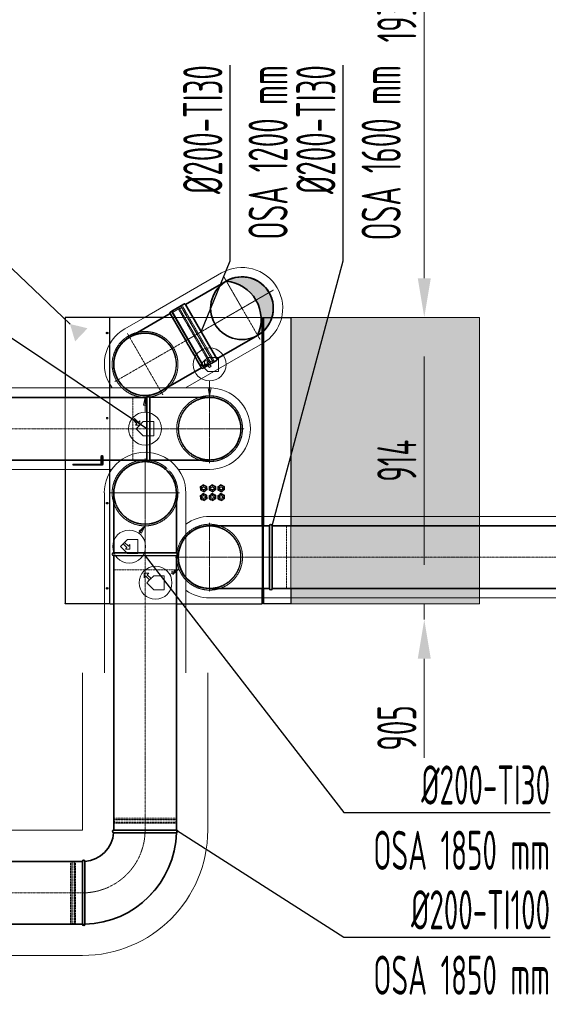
# Model space of a CAD drawing. Header units: millimetres. Extents: x 15940 to 92175, y -24684 to 227664.
# Tile 106 of 132: x 53360 to 55046, y 180234 to 183375. Entities that reach past the tile are written whole.
import ezdxf
from ezdxf.enums import TextEntityAlignment as Align

# ---------------------------------------------------------------- set-up
doc = ezdxf.new("R2010")
doc.units = ezdxf.units.MM
doc.header["$LTSCALE"] = 0.05
for name, pattern in [('ACAD_ISO02W100', [15, 12, -3]), ('ACAD_ISO10W100', [18, 12, -3, 0, -3]), ('phl_thick', [0])]:
    doc.linetypes.add(name, pattern=pattern)
doc.layers.get('0').update_dxf_attribs({"lineweight": 5})
for name, color, linetype, lineweight in [('UT_KOTY - DIMENZE', 7, 'Continuous', 5), ('VZT_01 SUP (PŘÍVOD) - OBRYS', 5, 'Continuous', 35), ('VZT_02 SUP (PŘÍVOD) - OSA', 5, 'ACAD_ISO10W100', 5), ('VZT_04 SUP (PŘÍVOD) - SKRYTÉ', 5, 'ACAD_ISO02W100', 5), ('VZT_05 ETA (ODVOD) - OBRYS', 6, 'Continuous', 35), ('VZT_06 ETA (ODVOD) - OSA', 6, 'ACAD_ISO10W100', 5), ('VZT_08 ETA (ODVOD) - SKRYTÉ', 6, 'ACAD_ISO02W100', 5), ('VZT_09 ODA (SÁNÍ) - OBRYS', 3, 'Continuous', 35), ('VZT_10 ODA (SÁNÍ) - OSA', 3, 'ACAD_ISO10W100', 5), ('VZT_12 ODA (SÁNÍ) - SKRYTÉ', 3, 'ACAD_ISO02W100', 5), ('VZT_13 EHA (VÝFUK) - OBRYS', 14, 'Continuous', 35), ('VZT_14 EHA (VÝFUK) - OSA', 14, 'ACAD_ISO10W100', 5), ('VZT_16 EHA (VÝFUK) - SKRYTÉ', 14, 'ACAD_ISO02W100', 5), ('VZT_21 ZAŘÍZENÍ - OBRYS', 1, 'Continuous', 30), ('VZT_22 ZAŘÍZENÍ - DETAIL', 8, 'Continuous', 5), ('VZT_23 ZAŘÍZENÍ - SERVISNÍ PROSTOR', 8, 'Continuous', 5), ('VZT_50 POPIS - OBECNE', 7, 'Continuous', 13), ('VZT_60_KOTY - DIMENZE', 7, 'Continuous', 5), ('VZT_IZOLACE - TEPELNÁ', 6, 'IZOLACE TEPELNA', 5)]:
    doc.layers.add(name, color=color, linetype=linetype, lineweight=lineweight)
for name, color, linetype, lineweight, plot in [('VZT_03 SUP (PŘÍVOD) - NETISK', 8, 'ACAD_ISO02W100', 5, False), ('VZT_07 ETA (ODVOD) - NETISK', 8, 'ACAD_ISO02W100', 5, False), ('VZT_11 ODA (SÁNÍ) - NETISK', 8, 'ACAD_ISO02W100', 5, False), ('VZT_15 EHA (VÝFUK) - NETISK', 8, 'ACAD_ISO02W100', 5, False)]:
    doc.layers.add(name, color=color, linetype=linetype, lineweight=lineweight, plot=plot)
doc.styles.add('EVORA_125', font='isocp.shx', dxfattribs={"width": 0.6, "height": 125})
doc.styles.add('ISOCP 2.5', font='isocp.shx', dxfattribs={"width": 0.6, "height": 2.5})
doc.styles.add('JS', font='isocp.shx', dxfattribs={"width": 0.6, "height": 125})
doc.styles.get("Standard").update_dxf_attribs({"font": 'arial.ttf'})
doc.linetypes.add('IZOLACE TEPELNA', pattern='A,12.7,-1.5,["T",Standard,S=2.54,R=0,X=0,Y=-1.27],-3', length=17.2)

# ---------------------------------------------------------------- blocks, each defined once
blk = doc.blocks.new('_DatumFilled')
at = {"color": 0}
blk.add_solid([(0, 0.577), (-1, 0), (0, -0.577)], dxfattribs=at)

msp = doc.modelspace()

# ---------------------------------------------------------------- hatches: boundary and pattern name
at = {"layer": 'VZT_09 ODA (SÁNÍ) - OBRYS'}
h = msp.add_hatch(color=256, dxfattribs=at)
h.dxf.hatch_style = 1
h.paths.add_polyline_path([(54018.9, 182541.1, -0.242708), (54113.6, 182480.3), (54155.5, 182504.5, 0.414214)])
h.paths.add_polyline_path([(54155.5, 182504.5), (54113.6, 182480.3, -0.242708), (54118.9, 182367.9, 0.414214)])
at = {"layer": 'VZT_23 ZAŘÍZENÍ - SERVISNÍ PROSTOR', "transparency": 33554457}
h = msp.add_hatch(color=256, dxfattribs=at)
h.dxf.hatch_style = 1
h.paths.add_polyline_path([(54224.7, 182425.2), (54224.7, 181511), (54826.5, 181511), (54826.5, 182425.2)])
h = msp.add_hatch(color=256, dxfattribs=at)
h.dxf.hatch_style = 1
h.paths.add_polyline_path([(54224.7, 181511), (54224.7, 182425.2), (54826.5, 182425.2), (54826.5, 181511)])

# ---------------------------------------------------------------- linework, layer by layer
msp.add_circle((54068.9, 182454.5), 100)
at = {"layer": 'UT_KOTY - DIMENZE'}
for p, q in [((54650.6, 182550.2), (54650.6, 184231.8)), ((54274.7, 182425.2), (54713.1, 182425.2)), ((54650.5, 181636), (54650.5, 182300.2)), ((54650.5, 181636), (54650.5, 181761)), ((54274.7, 181511), (54713, 181511)), ((54650.5, 181511), (54650.5, 181461)), ((54650.5, 181336), (54650.5, 181019.8))]:
    msp.add_line(p, q, dxfattribs=at)
for points in [[(54629.7, 182550.2), (54671.4, 182550.2), (54650.6, 182425.2)], [(54629.7, 182300.2), (54671.4, 182300.2), (54650.5, 182425.2)], [(54629.7, 181636), (54671.3, 181636), (54650.5, 181511)], [(54629.7, 181636), (54671.4, 181636), (54650.5, 181511)], [(54629.7, 181336), (54671.3, 181336), (54650.5, 181461)]]:
    msp.add_solid(points, dxfattribs=at)
at = {"layer": 'VZT_01 SUP (PŘÍVOD) - OBRYS'}
for p, q in [((53859.8, 180789.3), (53659.8, 180789.3)), ((53759.8, 180781.3), (53859.8, 180781.3)), ((53559.8, 180689.3), (53559.8, 180489.3)), ((53567.8, 180589.4), (53567.8, 180489.3))]:
    msp.add_line(p, q, dxfattribs=at)
for points in [[(53659.8, 181674), (53659.8, 181865)], [(53859.8, 181674.1), (53859.9, 181865.1)], [(53659.8, 181674), (53859.8, 181674.1)], [(53659.8, 181665), (53859.8, 181665.1)], [(53659.8, 180789.3), (53659.8, 181665)], [(53859.8, 180789.3), (53859.8, 181665)], [(51932.1, 180689.4), (53559.8, 180689.4)], [(51932.1, 180489.4), (53559.8, 180489.4)]]:
    msp.add_lwpolyline(points, dxfattribs=at)
for centre, radius, start, end in [((53759.9, 181865), 100, 0.0232, 180.0232), ((53659.8, 181669.5), 4.5, 90.0232, 270.0232), ((53859.8, 181669.6), 4.5, 270.0232, 90.0232), ((53559.8, 180789.3), 300, 271.5281, 358.4719), ((53559.8, 180789.3), 100, 274.5812, 355.4188), ((53659.8, 180785.3), 4, 90, 265.4188), ((53859.8, 180785.3), 4, 270, 90), ((53563.8, 180689.3), 4, 4.5812, 180), ((53563.8, 180489.3), 4, 180, 0)]:
    msp.add_arc(centre, radius, start, end, dxfattribs=at)
for points, knots in [([(53759.8, 180781.3), (53747.1, 180781.3), (53734.6, 180781.3), (53710.7, 180781.3), (53699.7, 180781.3), (53680.8, 180781.3), (53673.3, 180781.3), (53662.7, 180781.3), (53659.9, 180781.3), (53659.5, 180781.3), (53659.5, 180781.3), (53659.5, 180781.3)], [157.533456, 157.533456, 157.533456, 157.533456, 195.393508, 195.393508, 234.551342, 234.551342, 273.721472, 273.721472, 312.806301, 312.806301, 315.294186, 315.294186, 315.294186, 315.294186]), ([(53567.8, 180689.6), (53567.8, 180689.6), (53567.8, 180687.4), (53567.8, 180678.4), (53567.8, 180671.5), (53567.8, 180653.7), (53567.8, 180643), (53567.8, 180619.3), (53567.8, 180606.5), (53567.8, 180592.1), (53567.8, 180590.7), (53567.8, 180589.4)], [315.294186, 315.294186, 315.294186, 315.294186, 351.735982, 351.735982, 390.710875, 390.710875, 429.832624, 429.832624, 468.991563, 468.991563, 473.053633, 473.053633, 473.053633, 473.053633])]:
    msp.add_open_spline(points, degree=3, knots=knots, dxfattribs=at)
at = {"layer": 'VZT_02 SUP (PŘÍVOD) - OSA', "ltscale": 0.3}
for points in [[(53759.7, 181865), (53759.7, 181975)], [(53759.7, 181865), (53649.7, 181865)], [(53759.7, 181865), (53869.7, 181865.1)], [(53759.8, 181665), (53759.7, 181865)]]:
    msp.add_lwpolyline(points, dxfattribs=at)
at = {"layer": 'VZT_02 SUP (PŘÍVOD) - OSA', "ltscale": 5}
for points in [[(53759.8, 181665), (53759.8, 180789.3)], [(53559.8, 180589.4), (51932.1, 180589.4)]]:
    msp.add_lwpolyline(points, dxfattribs=at)
at = {"layer": 'VZT_02 SUP (PŘÍVOD) - OSA', "ltscale": 0.3}
msp.add_lwpolyline([(53559.8, 180589.3), (53559.8, 180589.3, 0.414214), (53759.8, 180789.3), (53759.8, 180789.3)], format="xyb", dxfattribs=at)
at = {"layer": 'VZT_03 SUP (PŘÍVOD) - NETISK', "ltscale": 0.4}
for p, q in [((53659.8, 180822.8), (53859.8, 180822.8)), ((53659.8, 180822.8), (53659.8, 180822.3)), ((53659.8, 180822.3), (53859.8, 180822.3)), ((53659.8, 180815.3), (53859.8, 180815.3)), ((53659.8, 180815.3), (53659.8, 180814.8)), ((53659.8, 180814.8), (53859.8, 180814.8)), ((53660.8, 180827.3), (53858.8, 180827.3)), ((53660.8, 180827.3), (53660.8, 180823.3)), ((53660.8, 180823.3), (53858.8, 180823.3)), ((53660.8, 180811.3), (53858.8, 180811.3)), ((53660.8, 180811.3), (53660.8, 180789.3)), ((53661.8, 180823.3), (53661.8, 180822.8)), ((53661.8, 180822.3), (53661.8, 180815.3)), ((53661.8, 180814.8), (53661.8, 180811.3)), ((53857.8, 180823.3), (53857.8, 180822.8)), ((53857.8, 180822.3), (53857.8, 180815.3)), ((53857.8, 180814.8), (53857.8, 180811.3)), ((53858.8, 180827.3), (53858.8, 180823.3)), ((53858.8, 180811.3), (53858.8, 180789.3)), ((53859.8, 180822.8), (53859.8, 180822.3)), ((53859.8, 180815.3), (53859.8, 180814.8)), ((53521.8, 180688.3), (53521.8, 180490.3)), ((53525.8, 180688.3), (53521.8, 180688.3)), ((53525.8, 180688.3), (53525.8, 180490.3)), ((53526.3, 180687.3), (53525.8, 180687.3)), ((53526.3, 180689.3), (53526.3, 180489.3)), ((53526.8, 180689.3), (53526.3, 180689.3)), ((53526.8, 180689.3), (53526.8, 180489.3)), ((53533.8, 180687.3), (53526.8, 180687.3)), ((53533.8, 180689.3), (53533.8, 180489.3)), ((53534.3, 180689.3), (53533.8, 180689.3)), ((53534.3, 180689.3), (53534.3, 180489.3)), ((53537.8, 180687.3), (53534.3, 180687.3)), ((53537.8, 180688.3), (53537.8, 180490.3)), ((53559.8, 180688.3), (53537.8, 180688.3)), ((53525.8, 180490.3), (53521.8, 180490.3)), ((53526.3, 180491.3), (53525.8, 180491.3)), ((53526.8, 180489.3), (53526.3, 180489.3)), ((53533.8, 180491.3), (53526.8, 180491.3)), ((53534.3, 180489.3), (53533.8, 180489.3)), ((53537.8, 180491.3), (53534.3, 180491.3)), ((53559.8, 180490.3), (53537.8, 180490.3))]:
    msp.add_line(p, q, dxfattribs=at)
msp.add_lwpolyline([(53659.8, 181665), (53659.9, 181620), (53859.8, 181620.1), (53859.8, 181665.1)], dxfattribs=at)
at = {"layer": 'VZT_04 SUP (PŘÍVOD) - SKRYTÉ', "ltscale": 2}
msp.add_arc((53759.9, 181865), 100, 180.0232, 0.0232, dxfattribs=at)
at = {"layer": 'VZT_05 ETA (ODVOD) - OBRYS'}
for points in [[(53162.1, 182170.1), (53765.7, 182170.1)], [(53765.7, 182170.1), (53765.8, 181970.1)], [(53774.7, 182170.1), (53965.7, 182170.2)], [(53774.7, 182170.1), (53774.8, 181970.1)], [(53162.1, 181970.1), (53765.7, 181970.1)], [(53774.8, 181970.1), (53965.8, 181970.2)]]:
    msp.add_lwpolyline(points, dxfattribs=at)
for centre, radius, start, end in [((53770.2, 182170.1), 4.5, 0.0232, 180.0232), ((53965.7, 182070), 100, 270.0232, 90.0232), ((53770.3, 181970.1), 4.5, 180.0232, 0.0232)]:
    msp.add_arc(centre, radius, start, end, dxfattribs=at)
at = {"layer": 'VZT_06 ETA (ODVOD) - OSA', "ltscale": 0.3}
for points in [[(53965.7, 182070.2), (53965.7, 182180.2)], [(53765.7, 182070.1), (53965.7, 182070.2)], [(53965.7, 182070.2), (54075.7, 182070.2)], [(53965.7, 182070.2), (53965.8, 181960.2)]]:
    msp.add_lwpolyline(points, dxfattribs=at)
at = {"layer": 'VZT_06 ETA (ODVOD) - OSA', "ltscale": 5}
msp.add_lwpolyline([(53765.7, 182070.1), (53162.1, 182070.1)], dxfattribs=at)
at = {"layer": 'VZT_07 ETA (ODVOD) - NETISK', "ltscale": 0.4}
msp.add_lwpolyline([(53765.7, 182170.1), (53720.7, 182170.1), (53720.8, 181970.1), (53765.8, 181970.1)], dxfattribs=at)
at = {"layer": 'VZT_08 ETA (ODVOD) - SKRYTÉ', "ltscale": 2}
msp.add_arc((53965.7, 182070), 100, 90.0232, 270.0232, dxfattribs=at)
at = {"layer": 'VZT_09 ODA (SÁNÍ) - OBRYS'}
for p, q in [((53946.6, 182268.4), (53846.6, 182441.6)), ((53889.7, 182351), (53839.7, 182437.6))]:
    msp.add_line(p, q, dxfattribs=at)
for points in [[(53889, 182466.1), (54018.9, 182541.1)], [(53839.7, 182437.6), (53709.8, 182362.6)], [(53989, 182292.9), (54118.9, 182367.9)], [(53939.7, 182264.4), (53809.8, 182189.4)]]:
    msp.add_lwpolyline(points, dxfattribs=at)
msp.add_lwpolyline([(53989, 182292.9), (53889, 182466.1, 0.414214), (53883.6, 182467.6), (53844.6, 182445.1), (53948.6, 182265), (53987.6, 182287.5, 0.414214)], format="xyb", close=True, dxfattribs=at)
msp.add_circle((54068.9, 182454.5), 100, dxfattribs=at)
for centre, radius, start, end in [((54068.9, 182454.5), 100, 300, 120), ((54007.3, 182418.9), 122.7, 335.4307, 84.5693), ((53843.1, 182439.6), 4, 29.9996, 209.9996), ((53759.8, 182276), 100, 119.9996, 299.9996), ((53943.1, 182266.4), 4, 214.5808, 29.9996)]:
    msp.add_arc(centre, radius, start, end, dxfattribs=at)
msp.add_open_spline([(53939.8, 182264.2), (53939.8, 182264.2), (53938.7, 182266.1), (53934.2, 182273.8), (53930.8, 182279.8), (53921.9, 182295.2), (53916.5, 182304.5), (53904.7, 182325), (53898.2, 182336.1), (53891, 182348.6), (53890.4, 182349.8), (53889.7, 182351)], degree=3, knots=[315.294186, 315.294186, 315.294186, 315.294186, 351.735982, 351.735982, 390.710875, 390.710875, 429.832624, 429.832624, 468.991563, 468.991563, 473.053633, 473.053633, 473.053633, 473.053633], dxfattribs=at)
at = {"layer": 'VZT_10 ODA (SÁNÍ) - OSA', "ltscale": 0.3}
for points in [[(54010.9, 182555), (54068.9, 182454.5)], [(54012.7, 182552), (54068.9, 182454.5)], [(54169.4, 182512.5), (54068.9, 182454.5)], [(54166.4, 182510.8), (54068.9, 182454.5)], [(54068.9, 182454.5), (53895.7, 182354.5)], [(53968.5, 182396.5), (54068.9, 182454.5)], [(54068.9, 182454.5), (54125.2, 182357.1)], [(54068.9, 182454.5), (54126.9, 182354.1)], [(53759.8, 182276), (53703.5, 182373.5)], [(53759.8, 182276), (53933, 182376)], [(53662.3, 182219.8), (53759.8, 182276)], [(53816, 182178.6), (53759.8, 182276)]]:
    msp.add_lwpolyline(points, dxfattribs=at)
at = {"layer": 'VZT_11 ODA (SÁNÍ) - NETISK', "ltscale": 0.4}
for p, q in [((53847.1, 182440.8), (53866.1, 182451.8)), ((53965.1, 182280.3), (53866.1, 182451.8)), ((53866.6, 182450.9), (53869.7, 182452.6)), ((53868.7, 182454.4), (53869.1, 182454.6)), ((53968.7, 182281.2), (53868.7, 182454.4)), ((53969.1, 182281.4), (53869.1, 182454.6)), ((53870.1, 182452.9), (53876.2, 182456.4)), ((53875.2, 182458.1), (53875.6, 182458.4)), ((53975.2, 182284.9), (53875.2, 182458.1)), ((53975.6, 182285.2), (53875.6, 182458.4)), ((53876.5, 182457.8), (53880, 182459.8)), ((53975.5, 182286.3), (53876.5, 182457.8)), ((53876.6, 182456.6), (53877, 182456.9)), ((53979, 182288.3), (53880, 182459.8)), ((53964.6, 182281.2), (53967.7, 182282.9)), ((53968.1, 182283.2), (53974.2, 182286.7)), ((53974.6, 182286.9), (53975, 182287.2)), ((53975.2, 182284.9), (53975.6, 182285.2)), ((53975.5, 182286.3), (53979, 182288.3)), ((53946.1, 182269.3), (53965.1, 182280.3)), ((53968.7, 182281.2), (53969.1, 182281.4))]:
    msp.add_line(p, q, dxfattribs=at)
at = {"layer": 'VZT_12 ODA (SÁNÍ) - SKRYTÉ', "ltscale": 2}
for centre, start, end in [((54068.9, 182454.5), 120, 300), ((53759.8, 182276), 299.9996, 119.9996)]:
    msp.add_arc(centre, 100, start, end, dxfattribs=at)
at = {"layer": 'VZT_13 EHA (VÝFUK) - OBRYS'}
for points in [[(54156.7, 181760.2), (53965.7, 181760.2)], [(54156.7, 181560.2), (54156.7, 181760.2)], [(54165.7, 181560.2), (54165.7, 181760.2)], [(55108, 181760.2), (54165.7, 181760.2)], [(54156.7, 181560.2), (53965.7, 181560.2)], [(55108, 181560.2), (54165.7, 181560.2)]]:
    msp.add_lwpolyline(points, dxfattribs=at)
for centre, radius, start, end in [((53965.7, 181660.4), 100, 90, 270), ((54161.2, 181760.2), 4.5, 0, 180), ((54161.2, 181560.2), 4.5, 180, 0)]:
    msp.add_arc(centre, radius, start, end, dxfattribs=at)
at = {"layer": 'VZT_14 EHA (VÝFUK) - OSA', "ltscale": 0.3}
for points in [[(53965.7, 181660.2), (53965.7, 181770.2)], [(53965.7, 181660.2), (53855.7, 181660.2)], [(54165.7, 181660.2), (53965.7, 181660.2)], [(53965.7, 181660.2), (53965.7, 181550.2)]]:
    msp.add_lwpolyline(points, dxfattribs=at)
at = {"layer": 'VZT_14 EHA (VÝFUK) - OSA', "ltscale": 5}
msp.add_lwpolyline([(54165.7, 181660.2), (55108, 181660.2)], dxfattribs=at)
at = {"layer": 'VZT_15 EHA (VÝFUK) - NETISK', "ltscale": 0.4}
msp.add_lwpolyline([(54165.7, 181560.2), (54210.7, 181560.2), (54210.7, 181760.2), (54165.7, 181760.2)], dxfattribs=at)
at = {"layer": 'VZT_16 EHA (VÝFUK) - SKRYTÉ', "ltscale": 2}
msp.add_arc((53965.7, 181660.4), 100, 270, 90, dxfattribs=at)
at = {"layer": 'VZT_21 ZAŘÍZENÍ - OBRYS'}
for p, q in [((53504.7, 182423.5), (53504.7, 182170.1)), ((53647.7, 182425.2), (53506.4, 182425.2)), ((53647.7, 182170.1), (53647.7, 182425.2)), ((53647.7, 182423.5), (53647.9, 182423.5)), ((53647.9, 182423.5), (53647.9, 182425.2)), ((53818.1, 182425.2), (53647.9, 182425.2)), ((54132.6, 182424.6), (54132.6, 182425.2)), ((54132.7, 182425.2), (54133.6, 182425.2)), ((54133.6, 182378.3), (54133.6, 182425.2)), ((54135.7, 182422.2), (54133.6, 182422.2)), ((54135.7, 182422.8), (54135.7, 182380.1)), ((54136.4, 182424.2), (54137.1, 182424.2)), ((54136.4, 182424.2), (54136.4, 182423.8)), ((54137.3, 182424.3), (54137.2, 182424.3)), ((54137.3, 182425.2), (54137.3, 182380.1)), ((54137.3, 182425.2), (54164.5, 182425.2)), ((54164.5, 182425.2), (54224.7, 182425.2)), ((54224.7, 182425.2), (54224.7, 181760.2)), ((54133.6, 181760.2), (54133.6, 182378.3)), ((54135.7, 182380.1), (54135.7, 181760.2)), ((54137.3, 182380.1), (54137.3, 181760.2)), ((53749.8, 182176.7), (53769.7, 182176.7)), ((53749.8, 182176.7), (53769.7, 182176.7)), ((53504.7, 181970.1), (53504.7, 181512.7)), ((53647.7, 181511), (53647.7, 181970.1)), ((53937, 181885.3), (53946.4, 181891)), ((53937.3, 181874.3), (53937, 181885.3)), ((53937, 181885.3), (53941.1, 181883.1)), ((53937, 181885.3), (53937, 181885.3)), ((53937, 181885.3), (53937.2, 181879.8)), ((53937.3, 181874.3), (53941.2, 181876.7)), ((53946.4, 181891), (53941.7, 181888.1)), ((53946.4, 181891), (53946.5, 181886.3)), ((53946.4, 181891), (53956, 181885.7)), ((53946.4, 181891), (53946.4, 181891)), ((53956.3, 181874.7), (53946.9, 181869)), ((53956, 181885.7), (53951.2, 181888.3)), ((53956, 181885.7), (53952.1, 181883.3)), ((53956.3, 181874.7), (53952.2, 181876.9)), ((53956, 181885.7), (53956.3, 181874.7)), ((53956, 181885.7), (53956, 181885.7)), ((53956.3, 181874.7), (53956.1, 181880.2)), ((53956.3, 181874.7), (53956.3, 181874.7)), ((53965, 181885.3), (53974.4, 181891)), ((53965.3, 181874.3), (53965, 181885.3)), ((53965, 181885.3), (53969.1, 181883.1)), ((53965, 181885.3), (53965, 181885.3)), ((53965, 181885.3), (53965.2, 181879.8)), ((53965.3, 181874.3), (53969.2, 181876.7)), ((53974.4, 181891), (53969.7, 181888.1)), ((53974.4, 181891), (53974.5, 181886.3)), ((53974.4, 181891), (53984, 181885.7)), ((53974.4, 181891), (53974.4, 181891)), ((53984.3, 181874.7), (53974.9, 181869)), ((53984, 181885.7), (53979.2, 181888.3)), ((53984, 181885.7), (53980.1, 181883.3)), ((53984.3, 181874.7), (53980.2, 181876.9)), ((53984, 181885.7), (53984.3, 181874.7)), ((53984, 181885.7), (53984, 181885.7)), ((53984.3, 181874.7), (53984.1, 181880.2)), ((53984.3, 181874.7), (53984.3, 181874.7)), ((53993, 181885.3), (54002.4, 181891)), ((53993.3, 181874.3), (53993, 181885.3)), ((53993, 181885.3), (53997.1, 181883.1)), ((53993, 181885.3), (53993, 181885.3)), ((53993, 181885.3), (53993.2, 181879.8)), ((53993.3, 181874.3), (53997.2, 181876.7)), ((54002.4, 181891), (53997.7, 181888.1)), ((54002.4, 181891), (54002.5, 181886.3)), ((54002.4, 181891), (54012, 181885.7)), ((54002.4, 181891), (54002.4, 181891)), ((54012.3, 181874.7), (54002.9, 181869)), ((54012, 181885.7), (54007.2, 181888.3)), ((54012, 181885.7), (54008.1, 181883.3)), ((54012.3, 181874.7), (54008.2, 181876.9)), ((54012, 181885.7), (54012.3, 181874.7)), ((54012, 181885.7), (54012, 181885.7)), ((54012.3, 181874.7), (54012.1, 181880.2)), ((54012.3, 181874.7), (54012.3, 181874.7)), ((53937, 181857.3), (53946.4, 181863)), ((53937.3, 181846.3), (53937, 181857.3)), ((53937, 181857.3), (53941.1, 181855.1)), ((53937, 181857.3), (53937, 181857.3)), ((53937, 181857.3), (53937.2, 181851.8)), ((53946.9, 181869), (53937.3, 181874.3)), ((53937.3, 181874.3), (53937.3, 181874.3)), ((53937.3, 181874.3), (53942.1, 181871.7)), ((53937.3, 181846.3), (53941.2, 181848.7)), ((53946.9, 181841), (53937.3, 181846.3)), ((53937.3, 181846.3), (53937.3, 181846.3)), ((53937.3, 181846.3), (53942.1, 181843.7)), ((53946.4, 181863), (53941.7, 181860.1)), ((53946.4, 181863), (53946.5, 181858.3)), ((53946.4, 181863), (53956, 181857.7)), ((53946.4, 181863), (53946.4, 181863)), ((53946.9, 181869), (53946.8, 181873.6)), ((53946.9, 181841), (53946.8, 181845.6)), ((53946.9, 181869), (53951.6, 181871.9)), ((53946.9, 181869), (53946.9, 181869)), ((53956.3, 181846.7), (53946.9, 181841)), ((53946.9, 181841), (53951.6, 181843.9)), ((53956, 181857.7), (53951.2, 181860.3)), ((53956, 181857.7), (53952.1, 181855.3)), ((53956.3, 181846.7), (53952.2, 181848.9)), ((53956, 181857.7), (53956.3, 181846.7)), ((53956, 181857.7), (53956, 181857.7)), ((53956.3, 181846.7), (53956.1, 181852.2)), ((53956.3, 181846.7), (53956.3, 181846.7)), ((53965, 181857.3), (53974.4, 181863)), ((53965.3, 181846.3), (53965, 181857.3)), ((53965, 181857.3), (53969.1, 181855.1)), ((53965, 181857.3), (53965, 181857.3)), ((53965, 181857.3), (53965.2, 181851.8)), ((53974.9, 181869), (53965.3, 181874.3)), ((53965.3, 181874.3), (53965.3, 181874.3)), ((53965.3, 181874.3), (53970.1, 181871.7)), ((53965.3, 181846.3), (53969.2, 181848.7)), ((53974.9, 181841), (53965.3, 181846.3)), ((53965.3, 181846.3), (53965.3, 181846.3)), ((53965.3, 181846.3), (53970.1, 181843.7)), ((53974.4, 181863), (53969.7, 181860.1)), ((53974.4, 181863), (53974.5, 181858.3)), ((53974.4, 181863), (53984, 181857.7)), ((53974.4, 181863), (53974.4, 181863)), ((53974.9, 181869), (53974.8, 181873.6)), ((53974.9, 181841), (53974.8, 181845.6)), ((53974.9, 181869), (53979.6, 181871.9)), ((53974.9, 181869), (53974.9, 181869)), ((53984.3, 181846.7), (53974.9, 181841)), ((53974.9, 181841), (53979.6, 181843.9)), ((53984, 181857.7), (53979.2, 181860.3)), ((53984, 181857.7), (53980.1, 181855.3)), ((53984.3, 181846.7), (53980.2, 181848.9)), ((53984, 181857.7), (53984.3, 181846.7)), ((53984, 181857.7), (53984, 181857.7)), ((53984.3, 181846.7), (53984.1, 181852.2)), ((53984.3, 181846.7), (53984.3, 181846.7)), ((53993, 181857.3), (54002.4, 181863)), ((53993.3, 181846.3), (53993, 181857.3)), ((53993, 181857.3), (53997.1, 181855.1)), ((53993, 181857.3), (53993, 181857.3)), ((53993, 181857.3), (53993.2, 181851.8)), ((54002.9, 181869), (53993.3, 181874.3)), ((53993.3, 181874.3), (53993.3, 181874.3)), ((53993.3, 181874.3), (53998.1, 181871.7)), ((53993.3, 181846.3), (53997.2, 181848.7)), ((54002.9, 181841), (53993.3, 181846.3)), ((53993.3, 181846.3), (53993.3, 181846.3)), ((53993.3, 181846.3), (53998.1, 181843.7)), ((54002.4, 181863), (53997.7, 181860.1)), ((54002.4, 181863), (54002.5, 181858.3)), ((54002.4, 181863), (54012, 181857.7)), ((54002.4, 181863), (54002.4, 181863)), ((54002.9, 181869), (54002.8, 181873.6)), ((54002.9, 181841), (54002.8, 181845.6)), ((54002.9, 181869), (54007.6, 181871.9)), ((54002.9, 181869), (54002.9, 181869)), ((54012.3, 181846.7), (54002.9, 181841)), ((54002.9, 181841), (54007.6, 181843.9)), ((54012, 181857.7), (54007.2, 181860.3)), ((54012, 181857.7), (54008.1, 181855.3)), ((54012.3, 181846.7), (54008.2, 181848.9)), ((54012, 181857.7), (54012.3, 181846.7)), ((54012, 181857.7), (54012, 181857.7)), ((54012.3, 181846.7), (54012.1, 181852.2)), ((54012.3, 181846.7), (54012.3, 181846.7)), ((53946.9, 181841), (53946.9, 181841)), ((53974.9, 181841), (53974.9, 181841)), ((54002.9, 181841), (54002.9, 181841)), ((54133.6, 181511), (54133.6, 181560.2)), ((54135.7, 181560.2), (54135.7, 181514)), ((54137.3, 181560.2), (54137.3, 181511)), ((54224.7, 181560.2), (54224.7, 181511)), ((53647.7, 181511), (53506.4, 181511)), ((53647.9, 181512.7), (53647.7, 181512.7)), ((53647.9, 181511), (53647.9, 181512.7)), ((53647.9, 181511), (53659.8, 181511)), ((53859.8, 181511), (54132.6, 181511)), ((54132.6, 181511), (54132.6, 181511.5)), ((54132.7, 181511), (54133.6, 181511)), ((54135.7, 181514.2), (54133.6, 181514.2)), ((54137.3, 181512.5), (54137.2, 181512.5)), ((54224.7, 181511), (54137.3, 181511))]:
    msp.add_line(p, q, dxfattribs=at)
at = {"layer": 'VZT_21 ZAŘÍZENÍ - OBRYS', "linetype": 'ACAD_ISO02W100', "lineweight": 5, "ltscale": 2}
for p, q in [((54132.6, 182425.2), (53818.1, 182425.2)), ((53504.7, 182170.1), (53504.7, 181970.1)), ((53647.7, 181970.1), (53647.7, 182170.1)), ((54133.6, 181560.2), (54133.6, 181760.2)), ((54135.7, 181760.2), (54135.7, 181560.2)), ((54137.3, 181760.2), (54137.3, 181560.2)), ((54224.7, 181760.2), (54224.7, 181560.2)), ((53659.8, 181511), (53859.8, 181511))]:
    msp.add_line(p, q, dxfattribs=at)
at = {"layer": 'VZT_21 ZAŘÍZENÍ - OBRYS'}
for centre, radius in [((53638.7, 182375.2), 2.5), ((53638.7, 182375.2), 2.15), ((53946.6, 181880), 5), ((53974.6, 181880), 5), ((54002.6, 181880), 5), ((53946.6, 181852), 5), ((53974.6, 181852), 5), ((54002.6, 181852), 5), ((53638.7, 181832.4), 2.5), ((53638.7, 181832.4), 2.15), ((53638.7, 181561), 2.5), ((53638.7, 181561), 2.15)]:
    msp.add_circle(centre, radius, dxfattribs=at)
at = {"layer": 'VZT_21 ZAŘÍZENÍ - OBRYS', "linetype": 'ACAD_ISO02W100', "lineweight": 5, "ltscale": 2}
for centre, radius in [((53759.7, 182275.2), 105), ((53759.7, 182275.2), 100), ((53759.7, 182275.2), 99), ((53965.7, 182070.2), 105), ((53965.7, 182070.2), 100), ((53965.7, 182070.2), 99), ((53638.7, 182103.8), 2.5), ((53638.7, 182103.8), 2.15), ((53759.7, 181865.2), 105), ((53759.7, 181865.2), 100), ((53759.7, 181865.2), 99), ((53965.7, 181660.2), 105), ((53965.7, 181660.2), 100), ((53965.7, 181660.2), 99)]:
    msp.add_circle(centre, radius, dxfattribs=at)
at = {"layer": 'VZT_21 ZAŘÍZENÍ - OBRYS'}
for points, knots in [([(53506.4, 182425.2), (53505.8, 182424.8), (53505.1, 182424.3), (53504.9, 182423.9), (53504.8, 182423.8), (53504.7, 182423.6), (53504.7, 182423.5)], [-1, -1, -1, -1, -0.246936, -0.246936, -0.246936, 0, 0, 0, 0]), ([(53505.9, 182425.1), (53505.4, 182424.9), (53505.1, 182424.6), (53504.9, 182424.1), (53504.8, 182423.9), (53504.7, 182423.7), (53504.7, 182423.5)], [-0.7752376, -0.7752376, -0.7752376, -0.7752376, -0.2469362, -0.2469362, -0.2469362, 0, 0, 0, 0]), ([(54131.9, 182423.5), (54132.3, 182424), (54132.7, 182424.5), (54132.7, 182425), (54132.7, 182425.1), (54132.7, 182425.1), (54132.7, 182425.2)], [0, 0, 0, 0, 0.909225, 0.909225, 0.909225, 1, 1, 1, 1]), ([(54133.6, 182425.2), (54133.6, 182424.8), (54133.2, 182424.3), (54132.6, 182423.9), (54132.4, 182423.8), (54132.2, 182423.6), (54131.9, 182423.5)], [-1, -1, -1, -1, -0.246936, -0.246936, -0.246936, 0, 0, 0, 0]), ([(54132.5, 182425.1), (54132.4, 182424.9), (54132.2, 182424.6), (54132.1, 182424.1), (54132.1, 182423.9), (54132, 182423.7), (54131.9, 182423.5)], [-0.7752376, -0.7752376, -0.7752376, -0.7752376, -0.2469362, -0.2469362, -0.2469362, 0, 0, 0, 0]), ([(54137.2, 182424.3), (54136.6, 182423.9), (54136.1, 182423.5), (54135.8, 182423.1), (54135.8, 182423), (54135.7, 182422.9), (54135.7, 182422.8)], [-1, -1, -1, -1, -0.223, -0.223, -0.223, 0, 0, 0, 0]), ([(54136.4, 182424.1), (54136.2, 182423.9), (54136, 182423.6), (54135.8, 182423.3), (54135.8, 182423.1), (54135.7, 182423), (54135.7, 182422.8)], [-0.6418783, -0.6418783, -0.6418783, -0.6418783, -0.2229997, -0.2229997, -0.2229997, 0, 0, 0, 0]), ([(53506.4, 181511), (53505.8, 181511.4), (53505.1, 181511.8), (53504.9, 181512.3), (53504.8, 181512.4), (53504.7, 181512.6), (53504.7, 181512.7)], [-1, -1, -1, -1, -0.2469362, -0.2469362, -0.2469362, 0, 0, 0, 0]), ([(53505.9, 181511.1), (53505.4, 181511.3), (53505.1, 181511.6), (53504.9, 181512), (53504.8, 181512.3), (53504.7, 181512.5), (53504.7, 181512.7)], [-0.7752376, -0.7752376, -0.7752376, -0.7752376, -0.2469362, -0.2469362, -0.2469362, 0, 0, 0, 0]), ([(54133.6, 181511), (54133.6, 181511.4), (54133.2, 181511.8), (54132.6, 181512.3), (54132.4, 181512.4), (54132.2, 181512.6), (54131.9, 181512.7)], [-1, -1, -1, -1, -0.246936, -0.246936, -0.246936, 0, 0, 0, 0]), ([(54131.9, 181512.7), (54132.3, 181512.2), (54132.7, 181511.7), (54132.7, 181511.1), (54132.7, 181511.1), (54132.7, 181511), (54132.7, 181511)], [0, 0, 0, 0, 0.909225, 0.909225, 0.909225, 1, 1, 1, 1]), ([(54132.5, 181511.1), (54132.4, 181511.3), (54132.2, 181511.6), (54132.1, 181512), (54132.1, 181512.3), (54132, 181512.5), (54131.9, 181512.7)], [-0.7752376, -0.7752376, -0.7752376, -0.7752376, -0.2469362, -0.2469362, -0.2469362, 0, 0, 0, 0]), ([(54137.2, 181512.5), (54136.6, 181512.9), (54136.1, 181513.3), (54135.8, 181513.7), (54135.8, 181513.8), (54135.7, 181513.9), (54135.7, 181514)], [-1, -1, -1, -1, -0.2229997, -0.2229997, -0.2229997, 0, 0, 0, 0]), ([(54136.6, 181512.6), (54136.3, 181512.8), (54136, 181513.1), (54135.8, 181513.5), (54135.8, 181513.6), (54135.7, 181513.8), (54135.7, 181514)], [-0.7311109, -0.7311109, -0.7311109, -0.7311109, -0.2229997, -0.2229997, -0.2229997, 0, 0, 0, 0])]:
    msp.add_open_spline(points, degree=3, knots=knots, dxfattribs=at)
for points in [[(53506.4, 182425.2), (53506.2, 182425.2), (53506, 182425.2), (53505.9, 182425.1)], [(54131.9, 182423.5), (54132.1, 182423.8), (54132.3, 182424.1), (54132.4, 182424.2)], [(54132.6, 182425.2), (54132.6, 182425.2), (54132.5, 182425.2), (54132.5, 182425.1)], [(54137.2, 182424.3), (54137.1, 182424.3), (54136.9, 182424.3), (54136.7, 182424.2)], [(53506.4, 181511), (53506.2, 181511), (53506, 181511), (53505.9, 181511.1)], [(54131.9, 181512.7), (54132.1, 181512.4), (54132.3, 181512.1), (54132.4, 181512)], [(54132.6, 181511), (54132.6, 181511), (54132.5, 181511), (54132.5, 181511.1)], [(54137.2, 181512.5), (54137, 181512.5), (54136.8, 181512.5), (54136.6, 181512.6)]]:
    msp.add_open_spline(points, degree=3, dxfattribs=at)
at = {"layer": 'VZT_22 ZAŘÍZENÍ - DETAIL'}
for p, q in [((53937.6, 182275.2), (53946.4, 182284)), ((53946.4, 182284), (53960, 182297.6)), ((53948.8, 182272.1), (53948.8, 182286.4)), ((53948.8, 182286.4), (53963, 182286.4)), ((53963, 182286.4), (53958.3, 182281.6)), ((53960, 182297.6), (53993.6, 182297.6)), ((53993.6, 182297.6), (53993.6, 182252.8)), ((53960, 182252.8), (53937.6, 182275.2)), ((53953.5, 182276.9), (53948.8, 182272.1)), ((53965.4, 182265), (53953.5, 182276.9)), ((53958.3, 182281.6), (53970.2, 182269.8)), ((53993.6, 182252.8), (53960, 182252.8)), ((53970.2, 182269.8), (53965.4, 182265)), ((53965.6, 182175.2), (53965.6, 182222.8)), ((53965.6, 182175.2), (53960.6, 182200.2)), ((53960.6, 182200.2), (53970.6, 182200.2)), ((53965.6, 182175.2), (53960.6, 182200.2)), ((53960.6, 182200.2), (53970.6, 182200.2)), ((53965.6, 182200.2), (53965.6, 182175.2)), ((53970.6, 182200.2), (53965.6, 182175.2)), ((53970.6, 182200.2), (53965.6, 182175.2)), ((53754.7, 182145.2), (53759.7, 182170.2)), ((53754.7, 182145.2), (53759.7, 182170.2)), ((53759.7, 182145.2), (53759.7, 182170.2)), ((53759.7, 182170.2), (53764.7, 182145.2)), ((53759.7, 182170.2), (53759.7, 182122.6)), ((53759.7, 182170.2), (53764.7, 182145.2)), ((53764.7, 182145.2), (53754.7, 182145.2)), ((53764.7, 182145.2), (53754.7, 182145.2)), ((53726.3, 182102.8), (53721.6, 182098)), ((53721.6, 182098), (53733.4, 182086.1)), ((53738.2, 182090.9), (53726.3, 182102.8)), ((53742.9, 182095.6), (53738.2, 182090.9)), ((53742.9, 182081.4), (53742.9, 182095.6)), ((53733.4, 182086.1), (53728.7, 182081.4)), ((53728.7, 182081.4), (53742.9, 182081.4)), ((53731.7, 182070.2), (53740.6, 182079)), ((53754.1, 182047.8), (53731.7, 182070.2)), ((53740.6, 182079), (53754.1, 182092.6)), ((53754.1, 182092.6), (53787.7, 182092.6)), ((53787.7, 182092.6), (53787.7, 182047.8)), ((53787.7, 182047.8), (53754.1, 182047.8)), ((53740.6, 181743.4), (53759.7, 181760.2)), ((53740.6, 181743.4), (53759.7, 181760.2)), ((53744.5, 181740.3), (53759.7, 181760.2)), ((53759.7, 181760.2), (53748.5, 181737.3)), ((53759.7, 181760.2), (53748.5, 181737.3)), ((53748.5, 181737.3), (53740.6, 181743.4)), ((53748.5, 181737.3), (53740.6, 181743.4)), ((53744.5, 181740.3), (53740.8, 181735.5)), ((53681, 181693.9), (53694.6, 181707.5)), ((53703.4, 181671.5), (53681, 181693.9)), ((53694.6, 181707.5), (53689.8, 181702.8)), ((53689.8, 181702.8), (53701.7, 181690.9)), ((53694.6, 181707.5), (53703.4, 181716.3)), ((53706.5, 181695.6), (53694.6, 181707.5)), ((53701.7, 181690.9), (53697, 181686.1)), ((53697, 181686.1), (53711.2, 181686.1)), ((53703.4, 181716.3), (53737, 181716.3)), ((53711.2, 181700.4), (53706.5, 181695.6)), ((53711.2, 181686.1), (53711.2, 181700.4)), ((53737, 181716.3), (53737, 181671.5)), ((53737, 181671.5), (53703.4, 181671.5)), ((53757.3, 181594.8), (53757.3, 181609)), ((53757.3, 181609), (53771.6, 181609)), ((53762.1, 181599.5), (53757.3, 181594.8)), ((53773.9, 181587.6), (53762.1, 181599.5)), ((53771.6, 181609), (53766.8, 181604.3)), ((53766.8, 181604.3), (53778.7, 181592.4)), ((53773.9, 181587.6), (53787.5, 181601.2)), ((53778.7, 181592.4), (53773.9, 181587.6)), ((53787.5, 181601.2), (53821.1, 181601.2)), ((53821.1, 181601.2), (53821.1, 181556.4)), ((53846.3, 181609.5), (53838.6, 181605.1)), ((53843.8, 181613.8), (53867.9, 181622)), ((53843.8, 181613.8), (53867.9, 181622)), ((53848.8, 181605.2), (53843.8, 181613.8)), ((53848.8, 181605.2), (53843.8, 181613.8)), ((53846.3, 181609.5), (53867.9, 181622)), ((53867.9, 181622), (53848.8, 181605.2)), ((53867.9, 181622), (53848.8, 181605.2)), ((53765.1, 181578.8), (53773.9, 181587.6)), ((53787.5, 181556.4), (53765.1, 181578.8)), ((53821.1, 181556.4), (53787.5, 181556.4))]:
    msp.add_line(p, q, dxfattribs=at)
for centre in [(53965.6, 182275.2), (53759.7, 182070.2), (53709, 181693.9), (53793.1, 181578.8)]:
    msp.add_circle(centre, 52.5, dxfattribs=at)
for points in [[(53970.6, 182200.2), (53965.6, 182175.2), (53960.6, 182200.2), (53970.6, 182200.2)], [(53754.7, 182145.2), (53759.7, 182170.2), (53764.7, 182145.2), (53754.7, 182145.2)], [(53740.6, 181743.4), (53759.7, 181760.2), (53748.5, 181737.3), (53740.6, 181743.4)], [(53843.8, 181613.8), (53867.9, 181622), (53848.8, 181605.2), (53843.8, 181613.8)]]:
    msp.add_solid(points, dxfattribs=at)
at = {"layer": 'VZT_23 ZAŘÍZENÍ - SERVISNÍ PROSTOR', "transparency": 33554457}
for p, q in [((54826.5, 182425.2), (54224.7, 182425.2)), ((54224.7, 182425.2), (54826.5, 182425.2)), ((54826.5, 181511), (54826.5, 182425.2)), ((54826.5, 182425.2), (54826.5, 181511)), ((54224.7, 181511), (54826.5, 181511)), ((54826.5, 181511), (54224.7, 181511))]:
    msp.add_line(p, q, dxfattribs=at)
at = {"layer": 'VZT_50 POPIS - OBECNE', "linetype": 'phl_thick'}
for p, q in [((53859.8, 180789.3), (53859.8, 181291)), ((51732.1, 180489.3), (53559.8, 180489.4))]:
    msp.add_line(p, q, dxfattribs=at)
at = {"layer": 'VZT_50 POPIS - OBECNE'}
msp.add_lwpolyline([(53520.2, 182404.1), (52571.1, 183308.1)], dxfattribs=at)
at = {"layer": 'VZT_50 POPIS - OBECNE', "linetype": 'phl_thick'}
msp.add_arc((53559.8, 180789.5), 300, 270.0052, 359.9642, dxfattribs=at)
at = {"layer": 'VZT_60_KOTY - DIMENZE', "linetype": 'ByBlock', "lineweight": -2}
for p, q in [((54031.3, 182605.3), (54031.3, 182622.1)), ((54392.2, 182605.3), (54392.2, 182622.1)), ((54394.2, 180845.9), (54444.2, 180845.9)), ((54394.2, 180447.6), (54444.2, 180447.6))]:
    msp.add_line(p, q, dxfattribs=at)
for points in [[(54031.3, 182622.1), (54031.3, 183229.8)], [(54392.2, 182622.1), (54392.2, 183229.8)], [(53765.7, 182070.1), (52769, 182736.8)], [(53939, 182379.5), (54031.3, 182605.3)], [(54165.7, 181760.2), (54392.2, 182605.3)], [(53759.8, 181665), (54394.2, 180845.9)], [(54444.2, 180845.9), (55051.9, 180845.9)], [(53859.8, 180789.3), (54394.2, 180447.6)], [(54444.2, 180447.6), (55051.9, 180447.6)]]:
    msp.add_lwpolyline(points, dxfattribs=at)
at = {"layer": 'VZT_IZOLACE - TEPELNÁ', "ltscale": 10}
for p, q in [((53759.7, 182426.1), (54003.9, 182567.1)), ((53694.8, 182388.6), (53759.7, 182426.1)), ((54133.9, 182341.9), (53888.4, 182200.2)), ((53211.7, 182200.1), (53965.7, 182200.2)), ((53653.6, 181940), (53211.7, 181940)), ((53965.8, 181940), (53866, 181940)), ((53629.8, 181291), (53629.8, 181865)), ((53889.9, 181864.9), (53889.8, 181291)), ((53965.7, 181790.2), (54636.9, 181790.2)), ((54636.9, 181790.2), (55242, 181790.2)), ((55242, 181530.2), (53965.7, 181530.2)), ((53559.8, 180789.4), (53559.8, 181291)), ((53959.8, 180789.2), (53959.8, 181291)), ((51932, 180789.4), (53559.8, 180789.4)), ((51732.1, 180389.3), (53559.8, 180389.4))]:
    msp.add_line(p, q, dxfattribs=at)
for centre, radius, start, end in [((54068.9, 182454.5), 130, 300.0033, 119.9992), ((53774.7, 182400.1), 30, 119.9992, 119.9996), ((53759.8, 182276), 130, 120.0003, 215.7025), ((53965.7, 182070.1), 130.1, 270.0403, 90.0062), ((53759.8, 181864.9), 130.1, 359.9915, 179.951), ((53965.7, 181660.2), 130, 90, 125.6946), ((54636.9, 181760.2), 30, 90, 90.0006), ((53965.7, 181660.2), 130, 234.2885, 270), ((53559.8, 180789.4), 0.00288, 270.0016, 342.5499), ((53559.8, 180789.5), 400, 270.0052, 359.9642)]:
    msp.add_arc(centre, radius, start, end, dxfattribs=at)

# ---------------------------------------------------------------- block references
at = {"layer": 'VZT_50 POPIS - OBECNE', "linetype": 'phl_thick', "xscale": 50, "yscale": 50, "zscale": 50, "rotation": 316.3944003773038}
msp.add_blockref('_DatumFilled', (53556.4, 182369.6), dxfattribs=at)

# ---------------------------------------------------------------- texts
at = {"layer": 'UT_KOTY - DIMENZE', "char_height": 125, "attachment_point": 5, "rotation": 90, "style": 'ISOCP 2.5'}
for s, insert in [('1932', (54563, 183391)), ('914', (54563, 181968.1)), ('905', (54563, 181115.4))]:
    msp.add_mtext(s, dxfattribs=dict(at, insert=insert))
at = {"layer": 'VZT_22 ZAŘÍZENÍ - DETAIL', "style": 'JS', "width": 0.7}
msp.add_text('L', height=100, rotation=90, dxfattribs=at).set_placement((53577.1, 181968.1), align=Align.MIDDLE_CENTER)
at = {"layer": 'VZT_60_KOTY - DIMENZE', "linetype": 'phl_thick', "char_height": 125, "attachment_point": 3, "rotation": 90, "style": 'EVORA_125'}
for s, insert in [('%%C200-TI30\\POSA 1200\\~mm', (53881.3, 183229.8)), ('%%C200-TI30\\POSA 1600\\~mm', (54242.2, 183229.8))]:
    msp.add_mtext(s, dxfattribs=dict(at, insert=insert))
at = {"layer": 'VZT_60_KOTY - DIMENZE', "linetype": 'phl_thick', "char_height": 125, "attachment_point": 3, "style": 'EVORA_125'}
for s, insert in [('%%C200-TI30\\POSA 1850\\~mm', (55051.9, 180995.9)), ('%%C200-TI100\\POSA 1850\\~mm', (55051.9, 180597.6))]:
    msp.add_mtext(s, dxfattribs=dict(at, insert=insert))

doc.saveas('drawing.dxf')
